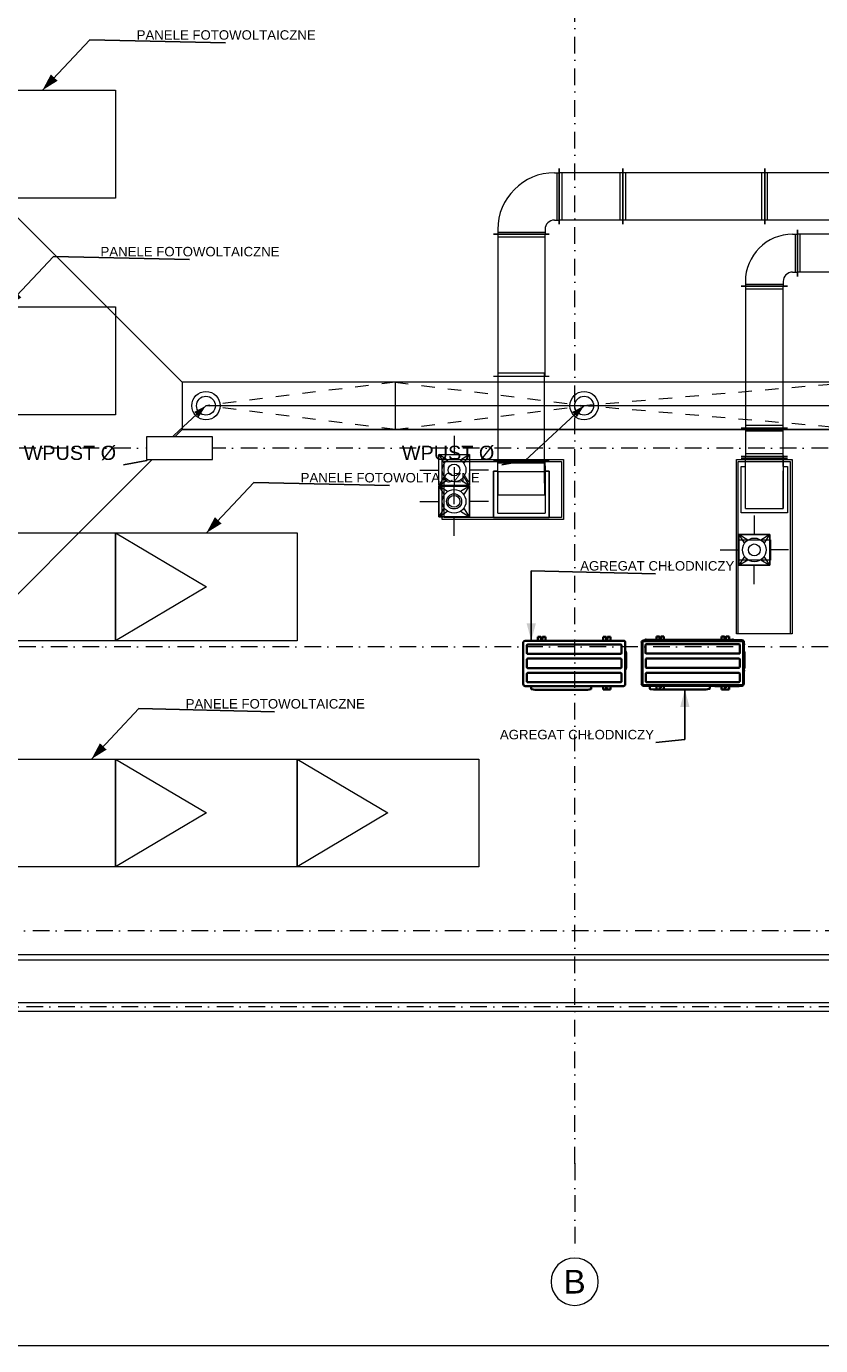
# Model space of a CAD drawing. Header units: millimetres. Extents: x -126905 to -83905, y -179170 to 5194.
# Tile 4 of 14: x -117829 to -109428, y -107352 to -93407. Entities that reach past the tile are written whole.
import ezdxf
from ezdxf.enums import TextEntityAlignment as Align

# ---------------------------------------------------------------- set-up
doc = ezdxf.new("R2010")
doc.units = ezdxf.units.MM
doc.header["$MEASUREMENT"] = 0
for name, pattern in [('BORDERX2', [35, 10, -5, 10, -5, 0, -5]), ('Kropki i Kreski', [335.138881, 176.388884, -88.194442, 0, -70.555556]), ('Przerywana', [282.222223, 141.111112, -141.111112]), ('Wipeout_Contour', [1000, 0, -1000])]:
    doc.linetypes.add(name, pattern=pattern)
for name, color, linetype, lineweight in [('Nowe_0_Nr_pióra__3', 7, 'Continuous', 13), ('Nowe_klimatyzacja_Nr_pióra__7', 7, 'Continuous', 35), ('Nowe_Konstrukcja - Belki_Nr_pióra__41', 7, 'Continuous', 13), ('Nowe_Konstrukcja - Stropy_Nr_pióra__3', 7, 'Continuous', 13), ('Nowe_Konstrukcja - Słupy_Nr_pióra__21', 7, 'Continuous', 20), ('Nowe_Konstrukcja - Słupy_Nr_pióra__4', 8, 'Continuous', 13), ('Nowe_Konstrukcja - Słupy_Nr_pióra__41', 7, 'Continuous', 13), ('Nowe_Osie_Nr_pióra__3', 7, 'Continuous', 13), ('Nowe_Osie_Nr_pióra__4', 8, 'Continuous', 13), ('Nowe_zagospodarowanie_Nr_pióra__21', 7, 'Continuous', 20)]:
    doc.layers.add(name, color=color, linetype=linetype, lineweight=lineweight)
for name, color, linetype, lineweight, true_color in [('Nowe_E PV Panele_Nr_pióra__1', 7, 'Continuous', 13, 0x6879ec), ('Nowe_E PV Panele_Nr_pióra__81', 7, 'Continuous', 13, 0x6a6a6a), ('Nowe_klimatyzacja_Nr_pióra__81', 7, 'Continuous', 13, 0x6a6a6a), ('Nowe_Konstrukcja - Ściany zew_Nr_pióra__87', 7, 'Continuous', 13, 0x6a6a6a), ('Nowe_Opisy - Etykiety_Nr_pióra__81', 7, 'Continuous', 13, 0x6a6a6a), ('Nowe_wentylacja_Nr_pióra__61', 7, 'Continuous', 18, 0x6a6a6a)]:
    doc.layers.add(name, color=color, linetype=linetype, lineweight=lineweight, true_color=true_color)
for name, color, linetype in [('Nowe_Konstrukcja - Belki', 7, 'Continuous'), ('Nowe_Konstrukcja - Stropy', 7, 'Continuous'), ('Nowe_Konstrukcja - Słupy', 7, 'Continuous'), ('Nowe_Konstrukcja - Ściany zew', 7, 'Continuous'), ('Nowe_Osie', 7, 'Continuous')]:
    doc.layers.add(name, color=color, linetype=linetype)
doc.styles.add('STYL_AUTOMATYCZNY_1', font='arial.ttf')
doc.dimstyles.new('STYL_AUTOMATYCZNY__3', dxfattribs={"dimtxt": 0.18, "dimasz": 136.8, "dimexe": 0.18, "dimexo": 0.0625, "dimgap": 0, "dimtad": 0, "dimtih": 1, "dimtoh": 1, "dimdec": 4, "dimzin": 0, "dimdsep": 46, "dimcen": 0.09, "dimadec": 0, "dimazin": 0, "dimtfac": 1, "dimtdec": 4, "dimtmove": 0, "dimatfit": 3, "dimldrblk": 'ARROWHEAD_5', "dimfxl": 0, "dimtolj": 1, "dimtzin": 0, "dimarcsym": 0})
doc.dimstyles.new('STYL_AUTOMATYCZNY__4', dxfattribs={"dimtxt": 0.18, "dimasz": 182.4, "dimexe": 0.18, "dimexo": 0.0625, "dimgap": 0, "dimtad": 0, "dimtih": 1, "dimtoh": 1, "dimdec": 4, "dimzin": 0, "dimdsep": 46, "dimcen": 0.09, "dimadec": 0, "dimazin": 0, "dimtfac": 1, "dimtdec": 4, "dimtmove": 0, "dimatfit": 3, "dimldrblk": 'ARROWHEAD_5', "dimfxl": 0, "dimtolj": 1, "dimtzin": 0, "dimarcsym": 0})

# ---------------------------------------------------------------- blocks, each defined once
blk = doc.blocks.new('Strop_1_1', base_point=(-95570, -103727))
at = {"layer": 'Nowe_Konstrukcja - Stropy_Nr_pióra__3', "color": 7, "linetype": 'BORDERX2', "lineweight": 13, "flags": 128}
blk.add_lwpolyline([(-95570, -103727), (-122190, -103727), (-122190, -91107), (-95570, -91107)], close=True, dxfattribs=at)
blk = doc.blocks.new('Ściana_4_1', base_point=(-122190, -103727))
at = {"color": 254, "linetype": 'Wipeout_Contour', "lineweight": 0, "ltscale": 601351.83709}
blk.add_wipeout([(-96020, -103277), (-121740, -103277), (-121740, -103297), (-96020, -103297)], dxfattribs=at).dxf.layer = 'Nowe_Konstrukcja - Ściany zew'
at = {"color": 254, "linetype": 'Wipeout_Contour', "lineweight": 0, "ltscale": 602610.939578}
blk.add_wipeout([(-95590, -103707), (-122170, -103707), (-122170, -103727), (-95590, -103727)], dxfattribs=at).dxf.layer = 'Nowe_Konstrukcja - Ściany zew'
at = {"color": 254, "linetype": 'Wipeout_Contour', "lineweight": 0, "ltscale": 601451.673302}
blk.add_wipeout([(-96000, -103297), (-121760, -103297), (-121760, -103347), (-96000, -103347)], dxfattribs=at).dxf.layer = 'Nowe_Konstrukcja - Ściany zew'
at = {"color": 254, "linetype": 'Wipeout_Contour', "lineweight": 0, "ltscale": 602397.236849}
blk.add_wipeout([(-95710, -103587), (-122050, -103587), (-122050, -103707), (-95710, -103707)], dxfattribs=at).dxf.layer = 'Nowe_Konstrukcja - Ściany zew'
at = {"layer": 'Nowe_Konstrukcja - Ściany zew_Nr_pióra__87', "color": 251, "linetype": 'Continuous', "lineweight": 13, "true_color": 0x6a6a6a, "flags": 128}
for points in [[(-96020, -103277), (-121740, -103277)], [(-122170, -103727), (-95590, -103727)]]:
    blk.add_lwpolyline(points, dxfattribs=at)
at = {"color": 254, "linetype": 'Wipeout_Contour', "lineweight": 0, "ltscale": 601860.201302}
blk.add_wipeout([(-95950, -103347), (-121810, -103347), (-121810, -103587), (-95950, -103587)], dxfattribs=at).dxf.layer = 'Nowe_Konstrukcja - Ściany zew'
blk = doc.blocks.new('Standardowy znacznik osi_3')
at = {"layer": 'Nowe_Osie_Nr_pióra__3', "color": 7, "linetype": 'Continuous', "lineweight": 13, "flags": 128}
blk.add_lwpolyline([(0, 0, 1), (-500, 0, 1)], format="xyb", close=True, dxfattribs=at)
at = {"layer": 'Nowe_Osie_Nr_pióra__4', "color": 8, "linetype": 'Kropki i Kreski', "lineweight": 13}
for q in [(16473, 0), (1000, 0), (0, 0)]:
    blk.add_line((1000, 0), q, dxfattribs=at)
blk.add_point((1000, 0), dxfattribs=at)
at = {"layer": 'Nowe_Osie_Nr_pióra__4', "color": 8, "lineweight": 13, "style": 'STYL_AUTOMATYCZNY_1'}
for tag, p in [('AC_MarkerText_1_0', (-68, -57)), ('AC_MarkerText_1_1', (17905, -57))]:
    blk.add_attdef(tag, text='', height=250, rotation=270, dxfattribs=at).set_placement(p, align=Align.TOP_CENTER)
blk = doc.blocks.new('Standardowy znacznik osi_5')
at = {"layer": 'Nowe_Osie_Nr_pióra__4', "color": 8, "linetype": 'Kropki i Kreski', "lineweight": 13}
blk.add_line((1000, 0), (32849, 0), dxfattribs=at)
at = {"layer": 'Nowe_Osie_Nr_pióra__4', "color": 8, "lineweight": 13, "style": 'STYL_AUTOMATYCZNY_1'}
for tag, p in [('AC_MarkerText_1_0', (-250, -239)), ('AC_MarkerText_1_1', (34099, -239))]:
    blk.add_attdef(tag, text='', height=250, rotation=180, dxfattribs=at).set_placement(p, align=Align.TOP_CENTER)
blk = doc.blocks.new('Belka_3_1', base_point=(-95525, -103772))
at = {"layer": 'Nowe_Konstrukcja - Belki_Nr_pióra__41', "color": 7, "linetype": 'Continuous', "lineweight": 13}
for p, q in [((-96075, -103222), (-121685, -103222)), ((-95474, -103822), (-122285, -103822))]:
    blk.add_line(p, q, dxfattribs=at)
at = {"layer": 'Nowe_Konstrukcja - Belki_Nr_pióra__41', "color": 7, "linetype": 'Kropki i Kreski', "lineweight": 13}
blk.add_line((-95525, -103772), (-122235, -103772), dxfattribs=at)
blk = doc.blocks.new('ARROWHEAD_5')
at = {"linetype": 'Continuous', "lineweight": 0}
blk.add_hatch(color=0, dxfattribs=at).paths.add_polyline_path([(-1, 0.2679), (0, 0), (-1, -0.2679)])
at = {"color": 0, "linetype": 'Continuous', "lineweight": 0}
blk.add_line((0, 0), (-1, 0), dxfattribs=at)
blk = doc.blocks.new('Słup_1_1', base_point=(-116210, -97867))
at = {"layer": 'Nowe_Konstrukcja - Słupy_Nr_pióra__4', "linetype": 'Continuous', "lineweight": 13}
h = blk.add_hatch(dxfattribs=at)
h.set_pattern_fill('Beton_zbrojony_0001', color=8, style=0, pattern_type=2)
h.set_pattern_definition([(45, (0, 0), (-91.92388, 91.92388), []), (45, (-45.96, 45.96), (-91.92388, 91.92388), [97.5, -32.5])])
h.paths.add_polyline_path([(-116560, -97987), (-115860, -97987), (-115860, -97747), (-116560, -97747)])
at = {"layer": 'Nowe_Konstrukcja - Słupy_Nr_pióra__21', "color": 7, "linetype": 'Continuous', "lineweight": 20, "flags": 128}
blk.add_lwpolyline([(-116560, -97987), (-115860, -97987), (-115860, -97747), (-116560, -97747)], close=True, dxfattribs=at)
blk = doc.blocks.new('Słup_3_1', base_point=(-116210, -97867))
at = {"color": 254, "linetype": 'Wipeout_Contour', "lineweight": 0, "ltscale": 607718.472433}
blk.add_wipeout([(-116560, -97987), (-115860, -97987), (-115860, -97747), (-116560, -97747)], dxfattribs=at).dxf.layer = 'Nowe_Konstrukcja - Słupy'
at = {"layer": 'Nowe_Konstrukcja - Słupy_Nr_pióra__41', "color": 7, "linetype": 'Continuous', "lineweight": 13, "flags": 128}
blk.add_lwpolyline([(-116560, -97987), (-115860, -97987), (-115860, -97747), (-116560, -97747)], close=True, dxfattribs=at)

msp = doc.modelspace()

# ---------------------------------------------------------------- linework, layer by layer
at = {"layer": 'Nowe_0_Nr_pióra__3', "color": 7, "linetype": 'Przerywana', "lineweight": 13}
for p, q in [((-113929.5, -97166.6), (-115929.5, -97416.6)), ((-113929.5, -97166.6), (-111929.5, -97416.6)), ((-109030.5, -97166.6), (-111929.5, -97416.6)), ((-113929.5, -97666.6), (-115929.5, -97416.6)), ((-113929.5, -97666.6), (-111929.5, -97416.6)), ((-109030.5, -97666.6), (-111929.5, -97416.6))]:
    msp.add_line(p, q, dxfattribs=at)
at = {"layer": 'Nowe_0_Nr_pióra__3', "color": 7, "linetype": 'Continuous', "lineweight": 13}
msp.add_line((-113929.5, -97166.6), (-113929.5, -97666.6), dxfattribs=at)
at = {"layer": 'Nowe_0_Nr_pióra__3', "color": 7, "linetype": 'Continuous', "lineweight": 13, "flags": 128}
for points in [[(-121789.5, -91556.6), (-116179.5, -97166.6)], [(-101629.5, -97416.6), (-115929.5, -97416.6)], [(-101880.5, -97666.6), (-116180.5, -97666.6)]]:
    msp.add_lwpolyline(points, dxfattribs=at)
msp.add_lwpolyline([(-101629.5, -97166.6), (-116180.5, -97166.6), (-116180.5, -97666.6), (-101629.5, -97666.6)], close=True, dxfattribs=at)
at = {"layer": 'Nowe_0_Nr_pióra__3', "color": 7, "linetype": 'Continuous', "lineweight": 13}
for centre, radius in [((-115929.5, -97416.6), 150), ((-115929.5, -97416.6), 100), ((-111929.5, -97416.6), 150), ((-111929.5, -97416.6), 100)]:
    msp.add_circle(centre, radius, dxfattribs=at)
at = {"layer": 'Nowe_E PV Panele_Nr_pióra__1', "color": 171, "linetype": 'Continuous', "lineweight": 13, "true_color": 0x6879ec}
for points in [[(-118804.4, -94081.7), (-116884.4, -94081.7), (-116884.4, -95221.7), (-118804.4, -95221.7)], [(-118804.4, -96371.7), (-116884.4, -96371.7), (-116884.4, -97511.7), (-118804.4, -97511.7)], [(-118804.4, -98761.7), (-116884.4, -98761.7), (-116884.4, -99901.7), (-118804.4, -99901.7)], [(-116884.4, -98761.7), (-114964.4, -98761.7), (-114964.4, -99901.7), (-116884.4, -99901.7)], [(-118804.4, -101151.7), (-116884.4, -101151.7), (-116884.4, -102291.7), (-118804.4, -102291.7)], [(-116884.4, -101151.7), (-114964.4, -101151.7), (-114964.4, -102291.7), (-116884.4, -102291.7)], [(-114964.4, -101151.7), (-113044.4, -101151.7), (-113044.4, -102291.7), (-114964.4, -102291.7)]]:
    msp.add_lwpolyline(points, close=True, dxfattribs=at)
for points in [[(-116884.4, -98761.7), (-115924.4, -99331.7), (-116884.4, -99901.7)], [(-116884.4, -101151.7), (-115924.4, -101721.7), (-116884.4, -102291.7)], [(-114964.4, -101151.7), (-114004.4, -101721.7), (-114964.4, -102291.7)]]:
    msp.add_lwpolyline(points, dxfattribs=at)
at = {"layer": 'Nowe_klimatyzacja_Nr_pióra__7', "color": 7, "linetype": 'Continuous', "lineweight": 35}
for p, q in [((-112574.1, -99921.3), (-112574.2, -99921.3)), ((-112574.1, -99921.5), (-112574.1, -99933.4)), ((-112574.1, -99945.4), (-112574.1, -100129.7)), ((-112574, -99921.5), (-112574, -99926)), ((-112574, -99926), (-112574, -100359.9)), ((-111519.1, -99900.7), (-112553.3, -99900.7)), ((-112534.3, -100030.5), (-112534.3, -99951.3)), ((-111544.4, -99940.3), (-112524.1, -99940.3)), ((-112418.3, -99860.3), (-112387.8, -99860.3)), ((-112418.3, -99860.3), (-112418.3, -99900.7)), ((-112385.8, -99882.8), (-112385.8, -99862.3)), ((-112370.8, -99862.3), (-112370.8, -99882.8)), ((-112368.8, -99860.3), (-112338.3, -99860.3)), ((-112338.3, -99900.7), (-112338.3, -99860.3)), ((-111729.9, -99860.3), (-111699.4, -99860.3)), ((-111729.9, -99860.3), (-111729.9, -99900.7)), ((-111697.4, -99882.8), (-111697.4, -99862.3)), ((-111682.4, -99862.3), (-111682.4, -99882.8)), ((-111680.4, -99860.3), (-111649.9, -99860.3)), ((-111649.9, -99900.7), (-111649.9, -99860.3)), ((-111571.1, -99900.6), (-111514.8, -99900.6)), ((-111533.8, -99951.3), (-111533.8, -100030.5)), ((-111514.8, -99900.6), (-111513.2, -99900.6)), ((-111494, -99919.8), (-111494, -99921.5)), ((-111494, -99926), (-111494, -99921.5)), ((-111494, -100355.4), (-111494, -99926)), ((-111321, -100357.1), (-111321, -99918.7)), ((-111313.4, -100360.3), (-111313.4, -99915.5)), ((-111303.4, -99905.5), (-110258.6, -99905.5)), ((-111300.3, -99897.9), (-110261.8, -99897.9)), ((-111289.8, -99895.9), (-111276.3, -99895.9)), ((-111289.8, -99895.9), (-111289.8, -99897.9)), ((-111287.7, -99892.2), (-111287.8, -99892.3)), ((-111287.8, -99895.9), (-111287.8, -99892.3)), ((-111287.7, -99892.2), (-111278.5, -99892.2)), ((-111281.2, -99889.2), (-111281.9, -99889.9)), ((-111281.9, -99892.2), (-111281.9, -99889.9)), ((-111281.2, -99889.2), (-111273.5, -99889.2)), ((-111280.8, -100028.5), (-111280.8, -99948.1)), ((-111278.3, -99892.3), (-111278.5, -99892.2)), ((-111278.3, -99895.9), (-111278.3, -99892.3)), ((-111270.1, -99893.4), (-111278.3, -99893.4)), ((-111276.3, -99895.9), (-111276.3, -99897.9)), ((-111272.7, -99889.9), (-111273.5, -99889.2)), ((-111272.7, -99893.4), (-111272.7, -99889.9)), ((-110291.3, -99938.1), (-111270.8, -99938.1)), ((-111270.1, -99893.4), (-110359.9, -99893.4)), ((-111165.3, -99857.5), (-111134.8, -99857.5)), ((-111165.3, -99893.4), (-111165.3, -99857.5)), ((-111132.8, -99880), (-111132.8, -99859.5)), ((-111117.8, -99859.5), (-111117.8, -99880)), ((-111115.8, -99857.5), (-111085.3, -99857.5)), ((-111085.3, -99893.4), (-111085.3, -99857.5)), ((-110476.9, -99857.5), (-110446.4, -99857.5)), ((-110476.9, -99893.4), (-110476.9, -99857.5)), ((-110444.4, -99880), (-110444.4, -99859.5)), ((-110429.4, -99859.5), (-110429.4, -99880)), ((-110427.4, -99857.5), (-110396.9, -99857.5)), ((-110396.9, -99893.4), (-110396.9, -99857.5)), ((-110359.2, -99891.1), (-110359.9, -99891.8)), ((-110359.9, -99893.4), (-110359.9, -99891.8)), ((-110359.1, -99889.2), (-110359.8, -99889.9)), ((-110359.8, -99891.7), (-110359.8, -99889.9)), ((-110359.2, -99891.1), (-110351.5, -99891.1)), ((-110359.1, -99889.2), (-110351.4, -99889.2)), ((-110355.2, -99897.8), (-110355.2, -99894.8)), ((-110350.7, -99894.8), (-110355.2, -99894.8)), ((-110355.2, -99895.8), (-110260.2, -99895.8)), ((-110350.7, -99891.8), (-110351.5, -99891.1)), ((-110350.6, -99889.9), (-110351.4, -99889.2)), ((-110350.6, -99894.8), (-110350.6, -99889.9)), ((-110281.3, -99948.1), (-110281.3, -100027.9)), ((-110273, -99895.8), (-110274, -99896.8)), ((-110274, -99896.8), (-110274, -99897.8)), ((-110261.8, -99897.9), (-110261.8, -99897.8)), ((-110261.8, -99897.9), (-110261.8, -99897.9)), ((-110248.6, -99915.5), (-110248.6, -100360.3)), ((-110241, -100357.1), (-110241, -99918.7)), ((-110239, -99991.3), (-110239, -99917)), ((-110239, -99934.1), (-110236.2, -99934.1)), ((-110239, -99943.3), (-110236.2, -99943.3)), ((-110235.4, -99934.8), (-110236.2, -99934.1)), ((-110236.2, -99943.3), (-110235.4, -99942.6)), ((-110235.4, -99934.8), (-110235.4, -99942.6)), ((-112534.3, -100031.1), (-112534.3, -100030.5)), ((-112534.3, -100100.5), (-112534.3, -100099.9)), ((-112534.3, -100100.5), (-112534.3, -100181.1)), ((-112524.1, -100040.8), (-111544.1, -100040.8)), ((-111544.1, -100090.3), (-112524.1, -100090.3)), ((-111533.8, -100030.5), (-111533.8, -100031.1)), ((-111533.8, -100099.9), (-111533.8, -100100.5)), ((-111533.8, -100180.5), (-111533.8, -100100.5)), ((-111492.7, -100012.7), (-111487.4, -100021.9)), ((-111486.1, -100030.2), (-111486.1, -100026.9)), ((-111486.1, -100186.7), (-111486.1, -100030.2)), ((-111278.7, -100097.9), (-111278.7, -100178.2)), ((-110291, -100037.7), (-111271, -100037.7)), ((-110291, -100090.3), (-111271, -100090.3)), ((-110283.4, -100178.2), (-110283.4, -100097.9)), ((-110241, -99992.3), (-110240, -99992.3)), ((-110239, -100106.4), (-110241, -100106.4)), ((-110241, -100118.4), (-110239, -100118.4)), ((-110240, -99992.3), (-110239, -99991.3)), ((-110239.8, -100009.9), (-110234.5, -100019.1)), ((-110239, -100118.4), (-110239, -100106.4)), ((-110239, -100107.8), (-110236.1, -100107.8)), ((-110239, -100117), (-110236.1, -100117)), ((-110235.3, -100108.5), (-110236.1, -100107.8)), ((-110236.1, -100117), (-110235.3, -100116.3)), ((-110235.3, -100108.5), (-110235.3, -100116.3)), ((-110233.1, -100187.2), (-110233.1, -100024.1)), ((-112534.3, -100181.1), (-112534.3, -100180.5)), ((-112534.3, -100250.5), (-112534.3, -100249.9)), ((-112534.3, -100330.8), (-112534.3, -100250.5)), ((-112524.1, -100190.8), (-111544.1, -100190.8)), ((-111544.1, -100240.3), (-112524.1, -100240.3)), ((-111533.8, -100180.5), (-111533.8, -100181.1)), ((-111533.8, -100249.9), (-111533.8, -100250.5)), ((-111533.8, -100250.5), (-111533.8, -100329.7)), ((-111487.4, -100195), (-111492.7, -100204.2)), ((-111486.1, -100190), (-111486.1, -100186.7)), ((-111278.2, -100327.7), (-111278.2, -100250.8)), ((-111268.7, -100188.2), (-110293.4, -100188.2)), ((-110291, -100240.8), (-111268.2, -100240.8)), ((-110283.9, -100247.9), (-110283.9, -100327.7)), ((-110239.3, -100211.9), (-110241, -100211.9)), ((-110241, -100223.9), (-110239.3, -100223.9)), ((-110234.5, -100192.2), (-110239.8, -100201.4)), ((-110239.3, -100223.9), (-110239.3, -100211.9)), ((-110239.3, -100213.3), (-110236.2, -100213.3)), ((-110239.3, -100222.5), (-110236.2, -100222.5)), ((-110235.4, -100214), (-110236.2, -100213.3)), ((-110236.2, -100222.5), (-110235.4, -100221.8)), ((-110235.4, -100214), (-110235.4, -100221.8)), ((-112553.2, -100380.7), (-111519.1, -100380.7)), ((-112524.3, -100340.8), (-111544.4, -100340.8)), ((-112488.8, -100410.1), (-112488.8, -100380.7)), ((-111854.1, -100410.1), (-111854.1, -100380.7)), ((-111729.9, -100380.7), (-111729.9, -100418.3)), ((-111649.9, -100418.3), (-111649.9, -100380.7)), ((-111519.1, -100380.7), (-111514.8, -100380.7)), ((-111514.8, -100380.5), (-111514.8, -100380.5)), ((-111514.8, -100380.7), (-111514.7, -100380.7)), ((-111494.1, -100359.8), (-111494.1, -100359.8)), ((-111494, -100359.9), (-111494, -100355.4)), ((-111494, -100360), (-111494, -100359.9)), ((-110258.6, -100370.3), (-111303.4, -100370.3)), ((-111300.2, -100377.9), (-110261.8, -100377.9)), ((-110293.9, -100337.7), (-111268.2, -100337.7)), ((-111235.1, -100407.3), (-111235.1, -100377.9)), ((-111165.3, -100415.5), (-111165.3, -100377.9)), ((-111085.3, -100415.5), (-111085.3, -100377.9)), ((-110601.7, -100407.3), (-110601.7, -100377.9)), ((-110546.2, -100379.5), (-110548.2, -100378.3)), ((-110544.7, -100379.9), (-110289.8, -100379.9)), ((-110476.9, -100415.5), (-110476.9, -100379.9)), ((-110396.9, -100415.5), (-110396.9, -100380.4)), ((-110396.9, -100380.4), (-110325.1, -100380.4)), ((-110324.6, -100379.9), (-110325.1, -100380.4)), ((-110286.2, -100378.3), (-110288.3, -100379.5)), ((-112448.4, -100420.5), (-112485.1, -100414.5)), ((-112448.4, -100420.5), (-111894.6, -100420.5)), ((-111894.6, -100420.5), (-111857.8, -100414.5)), ((-111649.9, -100418.3), (-111729.9, -100418.3)), ((-111195.3, -100417.7), (-111231.8, -100411.7)), ((-111165.3, -100417.8), (-111193.9, -100417.8)), ((-111165.3, -100415.5), (-111085.3, -100415.5)), ((-110643.1, -100417.8), (-111085.3, -100417.8)), ((-110643.1, -100417.8), (-110604.9, -100411.2)), ((-110476.9, -100415.5), (-110396.9, -100415.5))]:
    msp.add_line(p, q, dxfattribs=at)
for centre in [(-111689.9, -100398.3), (-111125.3, -100395.5), (-110436.9, -100395.5)]:
    msp.add_circle(centre, 7.5, dxfattribs=at)
for centre, radius, start, end in [((-112553.3, -99921.5), 20.8, 170.17102, 180), ((-112553.3, -99921.5), 20.8, 90, 160.84296), ((-112524.1, -99950.5), 10.3, 88.41558, 184.32802), ((-112387.8, -99862.3), 2, 0, 90), ((-112378.3, -99882.8), 7.5, 180, 0), ((-112368.8, -99862.3), 2, 90, 180), ((-111699.4, -99862.3), 2, 0, 90), ((-111689.9, -99882.8), 7.5, 180, 0), ((-111680.4, -99862.3), 2, 90, 180), ((-111544.1, -99950.5), 10.3, 355.67198, 91.5886), ((-111514.8, -99921.3), 20.7, 80.16454, 90), ((-111514.8, -99921.5), 20.8, 0, 90), ((-111300.3, -99918.7), 20.8, 90, 180), ((-111303.4, -99915.5), 10, 90, 180), ((-111270.8, -99948.1), 10, 90, 180.01242), ((-111271, -99947.9), 9.77, 126.26904, 184.54064), ((-111134.8, -99859.5), 2, 0, 90), ((-111125.3, -99880), 7.5, 180, 0), ((-111115.8, -99859.5), 2, 90, 180), ((-110446.4, -99859.5), 2, 0, 90), ((-110436.9, -99880), 7.5, 180, 0), ((-110427.4, -99859.5), 2, 90, 180), ((-110291.3, -99948.1), 10, 359.99943, 90), ((-110261.8, -99918.7), 20.8, 0, 90), ((-110260.2, -99917), 21.2, 0, 90), ((-110258.6, -99915.5), 10, 0, 90), ((-112524.1, -100030.5), 10.3, 183.38168, 270), ((-112524.1, -100100.5), 10.3, 90, 176.61832), ((-111544.1, -100030.5), 10.3, 270, 356.61832), ((-111544.1, -100100.5), 10.3, 3.38168, 90), ((-111484.1, -100007.7), 10, 188.10961, 210), ((-111496.1, -100026.9), 10, 0, 30), ((-111271, -100027.9), 9.77, 183.38168, 270), ((-111271, -100097.9), 7.63, 90, 180), ((-110291, -100027.9), 9.77, 270, 0), ((-110291, -100097.9), 7.63, 0, 90), ((-110231.1, -100004.9), 10, 188.10961, 210), ((-110243.1, -100024.1), 10, 0, 30), ((-112524.1, -100180.5), 10.3, 183.38168, 270), ((-112524.1, -100250.5), 10.3, 90, 176.61832), ((-111544.1, -100180.5), 10.3, 270, 356.61832), ((-111544.1, -100250.5), 10.3, 3.38168, 90), ((-111484.1, -100209.2), 10, 150, 171.89039), ((-111496.1, -100190), 10, 330, 0), ((-111268.7, -100178.2), 10, 180, 270), ((-111268.2, -100250.8), 10, 90, 180), ((-110293.4, -100178.2), 10, 270, 0), ((-110291, -100247.9), 7.13, 0, 90), ((-110231.1, -100206.4), 10, 150, 171.89039), ((-110243.1, -100187.2), 10, 330, 0), ((-112553.2, -100359.9), 20.8, 180, 270), ((-112524.3, -100330.8), 10, 180, 270), ((-111544.1, -100330.5), 10.3, 268.4114, 4.32802), ((-111514.8, -100359.9), 20.8, 270, 0), ((-111514.7, -100360), 20.7, 289.49043, 340.50082), ((-111300.3, -100357.1), 20.8, 180, 270), ((-111303.4, -100360.3), 10, 180, 270), ((-111268.2, -100327.7), 10, 180, 270), ((-110549.7, -100380.9), 3, 60, 90), ((-110544.7, -100376.9), 3, 240, 270), ((-110293.9, -100327.7), 10, 270, 0), ((-110289.8, -100376.9), 3, 270, 300), ((-110284.7, -100380.9), 3, 90, 120), ((-110261.8, -100357.1), 20.8, 270, 0), ((-110258.6, -100360.3), 10, 270, 0), ((-112484.4, -100410.1), 4.4, 180, 260.7), ((-111858.5, -100410.1), 4.4, 279.3, 0), ((-111231.2, -100407.8), 4, 173.95318, 260.7), ((-111193.9, -100408.8), 9, 260.7, 270), ((-110605.6, -100407.3), 3.9, 279.3, 0)]:
    msp.add_arc(centre, radius, start, end, dxfattribs=at)
at = {"layer": 'Nowe_wentylacja_Nr_pióra__61', "color": 251, "linetype": 'Continuous', "lineweight": 18, "true_color": 0x6a6a6a}
for p, q in [((-112243.2, -94954.3), (-112193.2, -94954.3)), ((-112213.2, -95454.3), (-112213.2, -94954.3)), ((-112193.5, -94909.3), (-112193.5, -95499.3)), ((-111519.5, -94954.3), (-112193.5, -94954.3)), ((-112193.2, -95499.3), (-112193.2, -94909.3)), ((-112163.5, -95454.3), (-112163.5, -94954.3)), ((-111549.5, -95454.3), (-111549.5, -94954.3)), ((-111519.5, -94909.3), (-111519.5, -95499.3)), ((-111519.5, -95499.3), (-111519.5, -94909.3)), ((-110019.5, -94954.3), (-111519.5, -94954.3)), ((-111489.5, -95454.3), (-111489.5, -94954.3)), ((-110049.5, -95454.3), (-110049.5, -94954.3)), ((-110019.5, -94909.3), (-110019.5, -95499.3)), ((-110019.5, -95499.3), (-110019.5, -94909.3)), ((-108519.5, -94954.3), (-110019.5, -94954.3)), ((-109989.5, -95454.3), (-109989.5, -94954.3)), ((-112243.2, -95454.3), (-112193.2, -95454.3)), ((-111519.5, -95454.3), (-112193.5, -95454.3)), ((-110019.5, -95454.3), (-111519.5, -95454.3)), ((-108519.5, -95454.3), (-110019.5, -95454.3)), ((-112888.2, -95604.3), (-112298.2, -95604.3)), ((-112298.2, -95604.3), (-112888.2, -95604.3)), ((-112843.2, -95554.3), (-112843.2, -95604.3)), ((-112343.2, -95584.3), (-112843.2, -95584.3)), ((-112843.2, -95604.3), (-112843.2, -97986.6)), ((-112343.2, -95634.3), (-112843.2, -95634.3)), ((-112343.2, -95554.3), (-112343.2, -95604.3)), ((-112343.2, -97104.3), (-112343.2, -95604.3)), ((-109724.5, -95604.3), (-109674.5, -95604.3)), ((-109694.5, -96004.3), (-109694.5, -95604.3)), ((-109674.5, -96049.3), (-109674.5, -95559.3)), ((-109674.5, -95559.3), (-109674.5, -96049.3)), ((-108969.5, -95604.3), (-109674.5, -95604.3)), ((-109644.5, -96004.3), (-109644.5, -95604.3)), ((-109724.5, -96004.3), (-109674.5, -96004.3)), ((-108969.5, -96004.3), (-109674.5, -96004.3)), ((-110269.5, -96154.3), (-109779.5, -96154.3)), ((-109779.5, -96154.3), (-110269.5, -96154.3)), ((-110224.5, -96104.3), (-110224.5, -96154.3)), ((-109824.5, -96134.3), (-110224.5, -96134.3)), ((-110224.5, -96154.3), (-110224.5, -97654.3)), ((-109824.5, -96184.3), (-110224.5, -96184.3)), ((-109824.5, -96104.3), (-109824.5, -96154.3)), ((-109824.5, -97654.3), (-109824.5, -96154.3)), ((-112888.2, -97104.3), (-112298.2, -97104.3)), ((-112343.2, -97074.3), (-112843.2, -97074.3)), ((-112348.2, -98236.4), (-112348.2, -97079)), ((-110269.5, -97654.3), (-109779.5, -97654.3)), ((-109779.5, -97654.3), (-110269.5, -97654.3)), ((-109824.5, -97624.3), (-110224.5, -97624.3)), ((-110224.5, -97654.3), (-110224.5, -97954.3)), ((-109824.5, -97684.3), (-110224.5, -97684.3)), ((-109824.5, -97954.3), (-109824.5, -97654.3)), ((-113467.4, -97933.9), (-113142.4, -97933.9)), ((-113467.4, -98258.9), (-113467.4, -97933.9)), ((-113373.3, -97991.7), (-113467.4, -97933.9)), ((-113467.4, -97933.9), (-113409.5, -98027.9)), ((-113142.4, -97933.9), (-113236.5, -97991.7)), ((-113200.3, -98027.9), (-113142.4, -97933.9)), ((-113142.4, -97933.9), (-113142.4, -98258.9)), ((-112298.2, -98003), (-112888.2, -98003)), ((-112843.2, -98053), (-112843.2, -98003)), ((-112343.2, -98023), (-112843.2, -98023)), ((-112343.2, -98053), (-112343.2, -98003)), ((-110269.5, -97954.3), (-109779.5, -97954.3)), ((-109779.5, -97954.3), (-110269.5, -97954.3)), ((-110224.5, -97974.3), (-110269.5, -97974.3)), ((-110269.5, -97974.3), (-110224.5, -97974.3)), ((-109824.5, -97924.3), (-110224.5, -97924.3)), ((-110224.5, -98004.3), (-110224.5, -97954.3)), ((-109824.5, -97974.3), (-110224.5, -97974.3)), ((-110224.5, -98504.3), (-110224.5, -98004.3)), ((-109824.5, -97944.3), (-109824.5, -97944.3)), ((-109824.5, -97944.3), (-109824.5, -97974.3)), ((-109824.5, -97944.3), (-109824.5, -97944.3)), ((-109824.5, -98004.3), (-109824.5, -97954.3)), ((-109779.5, -97974.3), (-109824.5, -97974.3)), ((-109824.5, -97974.3), (-109824.5, -98004.3)), ((-109824.5, -97974.3), (-109779.5, -97974.3)), ((-109824.5, -98004.3), (-109824.5, -98504.3)), ((-109824.5, -98004.3), (-109824.5, -98004.3)), ((-109824.5, -98059.3), (-109824.5, -98004.3)), ((-113409.5, -98164.8), (-113467.4, -98258.9)), ((-113142.4, -98258.9), (-113200.3, -98164.8)), ((-112888.2, -98598), (-112888.2, -98108)), ((-112888.2, -98108), (-112843.2, -98108)), ((-112888.2, -98108), (-112888.2, -98598)), ((-112843.2, -98108), (-112888.2, -98108)), ((-112843.2, -98553), (-112843.2, -98053)), ((-112343.2, -98053), (-112343.2, -98553)), ((-112343.2, -98108), (-112298.2, -98108)), ((-112298.2, -98108), (-112343.2, -98108)), ((-112298.2, -98108), (-112298.2, -98598)), ((-112298.2, -98598), (-112298.2, -98108)), ((-110269.5, -98549.3), (-110269.5, -98059.3)), ((-110269.5, -98059.3), (-110224.5, -98059.3)), ((-110269.5, -98549.3), (-110269.5, -98059.3)), ((-110269.5, -98059.3), (-110224.5, -98059.3)), ((-109824.5, -98059.3), (-109779.5, -98059.3)), ((-109824.5, -98059.3), (-109779.5, -98059.3)), ((-109824.5, -98104.3), (-109824.5, -98104.3)), ((-109824.5, -98504.3), (-109824.5, -98104.3)), ((-109779.5, -98059.3), (-109779.5, -98549.3)), ((-109779.5, -98059.3), (-109779.5, -98549.3)), ((-113467.4, -98258.9), (-113373.3, -98201)), ((-113142.4, -98258.9), (-113467.4, -98258.9)), ((-113467.4, -98590.8), (-113467.4, -98265.8)), ((-113467.4, -98265.8), (-113142.4, -98265.8)), ((-113373.3, -98323.7), (-113467.4, -98265.8)), ((-113467.4, -98265.8), (-113409.5, -98359.9)), ((-113236.5, -98201), (-113142.4, -98258.9)), ((-113142.4, -98265.8), (-113236.5, -98323.7)), ((-113200.3, -98359.9), (-113142.4, -98265.8)), ((-113142.4, -98265.8), (-113142.4, -98590.8)), ((-113409.5, -98496.7), (-113467.4, -98590.8)), ((-113467.4, -98590.8), (-113373.3, -98532.9)), ((-113142.4, -98590.8), (-113467.4, -98590.8)), ((-113236.5, -98532.9), (-113142.4, -98590.8)), ((-113142.4, -98590.8), (-113200.3, -98496.7)), ((-112843.2, -98553), (-112343.2, -98553)), ((-109779.5, -98549.3), (-110269.5, -98549.3)), ((-109779.5, -98549.3), (-110269.5, -98549.3)), ((-110224.5, -98504.3), (-109824.5, -98504.3)), ((-109824.5, -98504.3), (-109824.5, -98504.3)), ((-112298.2, -98598), (-112888.2, -98598)), ((-112888.2, -98598), (-112298.2, -98598)), ((-110299.5, -98833.6), (-110299.5, -99048.6)), ((-110292, -98833.6), (-110299.5, -98833.6)), ((-110292, -99103.6), (-110292, -98778.6)), ((-110292, -98778.6), (-109967, -98778.6)), ((-110197.9, -98836.5), (-110292, -98778.6)), ((-110292, -98778.6), (-110234.1, -98872.7)), ((-109967, -98778.6), (-110061.1, -98836.5)), ((-110024.9, -98872.7), (-109967, -98778.6)), ((-109967, -98778.6), (-109967, -99103.6)), ((-109959.5, -98833.6), (-109967, -98833.6)), ((-109959.5, -99048.6), (-109959.5, -98833.6)), ((-110234.1, -99009.6), (-110292, -99103.6)), ((-109967, -99103.6), (-110024.9, -99009.6)), ((-110299.5, -99048.6), (-110292, -99048.6)), ((-110292, -99103.6), (-110197.9, -99045.7)), ((-109967, -99103.6), (-110292, -99103.6)), ((-110061.1, -99045.7), (-109967, -99103.6)), ((-109967, -99048.6), (-109959.5, -99048.6))]:
    msp.add_line(p, q, dxfattribs=at)
at = {"layer": 'Nowe_wentylacja_Nr_pióra__61', "color": 251, "linetype": 'Continuous', "lineweight": 18, "true_color": 0x6a6a6a, "flags": 128}
for points in [[(-113304.9, -97733.9), (-113304.9, -97933.9)], [(-113667.4, -98096.4), (-113467.4, -98096.4)], [(-113304.9, -98065.8), (-113304.9, -98265.8)], [(-112942.4, -98096.4), (-113142.4, -98096.4)], [(-113304.9, -98458.9), (-113304.9, -98258.9)], [(-113667.4, -98428.3), (-113467.4, -98428.3)], [(-112942.4, -98428.3), (-113142.4, -98428.3)], [(-113304.9, -98790.8), (-113304.9, -98590.8)], [(-110129.5, -98578.6), (-110129.5, -98778.6)], [(-110492, -98941.1), (-110292, -98941.1)], [(-109767, -98941.1), (-109967, -98941.1)], [(-110129.5, -99303.6), (-110129.5, -99103.6)]]:
    msp.add_lwpolyline(points, dxfattribs=at)
at = {"layer": 'Nowe_wentylacja_Nr_pióra__61', "color": 251, "linetype": 'Continuous', "lineweight": 18, "true_color": 0x6a6a6a}
for points in [[(-112149.5, -98618), (-113429.5, -98618), (-113429.5, -97986.6), (-112149.5, -97986.6)], [(-112169.5, -98598), (-113409.5, -98598), (-113409.5, -98006.6), (-112169.5, -98006.6)], [(-109729.5, -99826.6), (-110319.5, -99826.6), (-110319.5, -97986.6), (-109729.5, -97986.6)], [(-110299.5, -98006.6), (-109749.5, -98006.6), (-109749.5, -99826.6), (-110299.5, -99826.6)], [(-112348.2, -98361.4), (-112838.2, -98361.4), (-112838.2, -98111.4), (-112348.2, -98111.4)], [(-113142.4, -98265.8), (-113467.4, -98265.8), (-113467.4, -98590.8), (-113142.4, -98590.8)], [(-109959.6, -99048.6), (-110299.6, -99048.6), (-110299.6, -98833.6), (-109959.6, -98833.6)], [(-110292, -99103.6), (-109967, -99103.6), (-109967, -98778.6), (-110292, -98778.6)]]:
    msp.add_lwpolyline(points, close=True, dxfattribs=at)
for centre, radius in [((-113304.9, -98096.4), 125), ((-113304.9, -98096.4), 125), ((-113304.9, -98096.4), 62.5), ((-113304.9, -98096.4), 62.5), ((-113304.9, -98096.4), 62.5), ((-113304.9, -98096.4), 62.5), ((-113304.9, -98096.4), 62.5), ((-113304.9, -98096.4), 62.5), ((-113304.9, -98096.4), 62.5), ((-113304.9, -98428.3), 125), ((-113304.9, -98428.3), 125), ((-113304.9, -98428.3), 80), ((-113304.9, -98428.3), 80), ((-113304.9, -98428.3), 62.5), ((-113304.9, -98428.3), 62.5), ((-113304.9, -98428.3), 62.5), ((-113304.9, -98428.3), 62.5), ((-113304.9, -98428.3), 62.5), ((-113304.9, -98428.3), 62.5), ((-113304.9, -98428.3), 62.5), ((-113304.9, -98428.3), 62.5), ((-113304.9, -98428.3), 62.5), ((-110129.5, -98941.1), 125), ((-110129.5, -98941.1), 125), ((-110129.5, -98941.1), 62.5), ((-110129.5, -98941.1), 62.5), ((-110129.5, -98941.1), 62.5), ((-110129.5, -98941.1), 62.5), ((-110129.5, -98941.1), 62.5), ((-110129.5, -98941.1), 62.5), ((-110129.5, -98941.1), 62.5), ((-110129.5, -98941.1), 62.5), ((-110129.5, -98941.1), 62.5)]:
    msp.add_circle(centre, radius, dxfattribs=at)
for centre, radius in [((-112243.2, -95554.3), 600), ((-112243.2, -95554.3), 600), ((-112243.2, -95554.3), 100), ((-112243.2, -95554.3), 100), ((-109724.5, -96104.3), 500), ((-109724.5, -96104.3), 500), ((-109724.5, -96104.3), 100), ((-109724.5, -96104.3), 100)]:
    msp.add_arc(centre, radius, 90, 180, dxfattribs=at)

# ---------------------------------------------------------------- block references
at = {"layer": 'Nowe_Konstrukcja - Stropy', "color": 7, "linetype": 'BORDERX2', "lineweight": 13}
msp.add_blockref('Strop_1_1', (-95569.5, -103726.6), dxfattribs=at)
at = {"layer": 'Nowe_Konstrukcja - Słupy', "color": 7, "lineweight": 20}
msp.add_blockref('Słup_1_1', (-116209.5, -97866.7), dxfattribs=at)
at = {"layer": 'Nowe_Osie', "color": 8, "linetype": 'Continuous', "lineweight": 15, "zscale": 1000, "rotation": 180}
for p in [(-91921.8, -97866.6), (-91921.8, -99966.6)]:
    msp.add_blockref('Standardowy znacznik osi_5', p, dxfattribs=at)

# ---------------------------------------------------------------- texts
at = {"layer": 'Nowe_E PV Panele_Nr_pióra__81', "color": 251, "linetype": 'Continuous', "lineweight": 13, "true_color": 0x6a6a6a, "char_height": 100, "attachment_point": 9, "style": 'STYL_AUTOMATYCZNY_1'}
for insert in [(-114768.6, -93549.1), (-115151, -95839.1), (-113034.1, -98229.1), (-114249.7, -100619.1)]:
    msp.add_mtext('\\A1;{\\pqr;\\fArial|b0|i0|c238|p0;\\W1.000000;PANELE FOTOWOLTAICZNE}', dxfattribs=dict(at, insert=insert))
at = {"layer": 'Nowe_klimatyzacja_Nr_pióra__81', "color": 251, "linetype": 'Continuous', "lineweight": 13, "true_color": 0x6a6a6a, "char_height": 100, "style": 'STYL_AUTOMATYCZNY_1'}
for s, insert, attachment_point in [('\\A1;{\\pqr;\\fArial|b0|i0|c238|p0;\\W1.000000;AGREGAT CHŁODNICZY}', (-110341.2, -99161), 9), ('\\A1;{\\pqc;\\fArial|b0|i0|c238|p0;\\W1.000000;AGREGAT CHŁODNICZY}', (-112005.4, -100944.7), 8)]:
    msp.add_mtext(s, dxfattribs=dict(at, insert=insert, attachment_point=attachment_point))
at = {"layer": 'Nowe_Opisy - Etykiety_Nr_pióra__81', "color": 251, "linetype": 'Continuous', "lineweight": 13, "true_color": 0x6a6a6a, "char_height": 150, "attachment_point": 8, "style": 'STYL_AUTOMATYCZNY_1'}
for insert in [(-117368.6, -97995.5), (-113368.6, -97995.5)]:
    msp.add_mtext('\\A1;{\\pqc;\\fArial|b0|i0|c238|p0;\\W1.000000;WPUST Ø\\fArial|b0|i0|c238|p0;\\c15497576;\\W1.000000; }', dxfattribs=dict(at, insert=insert))

# ---------------------------------------------------------------- leaders
at = {"layer": 'Nowe_E PV Panele_Nr_pióra__81', "color": 251, "linetype": 'Continuous', "lineweight": 13, "true_color": 0x6a6a6a, "annotation_type": 0, "has_hookline": 1, "hookline_direction": 0, "text_width": 1874.3}
for points in [[(-117658.9, -94081.7), (-117158.9, -93549.1), (-115721.7, -93581.7)], [(-118041.2, -96371.7), (-117541.2, -95839.1), (-116104.1, -95871.7)], [(-115924.4, -98761.7), (-115424.4, -98229.1), (-113987.2, -98261.7)], [(-117140, -101151.7), (-116640, -100619.1), (-115202.8, -100651.7)]]:
    msp.add_leader(points, dimstyle='STYL_AUTOMATYCZNY__4', dxfattribs=at)
at = {"layer": 'Nowe_klimatyzacja_Nr_pióra__81', "color": 251, "linetype": 'Continuous', "lineweight": 13, "true_color": 0x6a6a6a, "annotation_type": 0, "has_hookline": 1, "text_width": 1627.7}
for points, hookline_direction in [([(-112488.8, -99900.7), (-112488.8, -99161), (-111175, -99193.6)], 0), ([(-110864.2, -100417.8), (-110864.2, -100944.7), (-111171.7, -100977.3)], 1)]:
    msp.add_leader(points, dimstyle='STYL_AUTOMATYCZNY__4', dxfattribs=dict(at, hookline_direction=hookline_direction))
at = {"layer": 'Nowe_Opisy - Etykiety_Nr_pióra__81', "color": 251, "linetype": 'Continuous', "lineweight": 13, "true_color": 0x6a6a6a, "annotation_type": 0, "has_hookline": 1, "hookline_direction": 1, "text_width": 967.1}
for points in [[(-115929.5, -97416.6), (-116554.7, -97995.5), (-116800.5, -98041.8)], [(-111929.5, -97416.6), (-112554.7, -97995.5), (-112800.5, -98041.8)]]:
    msp.add_leader(points, dimstyle='STYL_AUTOMATYCZNY__3', dxfattribs=at)

# ---------------------------------------------------------------- next in the draw order: block references
at = {"layer": 'Nowe_Konstrukcja - Ściany zew', "color": 7, "lineweight": 20}
msp.add_blockref('Ściana_4_1', (-122189.5, -103726.6), dxfattribs=at)

# ---------------------------------------------------------------- next in the draw order: linework, layer by layer
at = {"layer": 'Nowe_0_Nr_pióra__3', "color": 7, "linetype": 'Continuous', "lineweight": 13, "flags": 128}
msp.add_lwpolyline([(-121789.5, -103276.6), (-116179.5, -97666.6)], dxfattribs=at)
at = {"layer": 'Nowe_zagospodarowanie_Nr_pióra__21', "color": 7, "linetype": 'Continuous', "lineweight": 20, "flags": 128}
msp.add_lwpolyline([(-126905, -86352.4), (-126905, -107352.4), (-83905, -107352.4), (-83905, -86352.4)], close=True, dxfattribs=at)

# ---------------------------------------------------------------- next in the draw order: block references
at = {"layer": 'Nowe_Konstrukcja - Belki', "color": 7, "lineweight": 13}
msp.add_blockref('Belka_3_1', (-95524.5, -103771.6), dxfattribs=at)
at = {"layer": 'Nowe_Osie', "color": 8, "linetype": 'Continuous', "lineweight": 15}
ref = msp.add_blockref('Standardowy znacznik osi_3', (-112029.5, -106426.6), dxfattribs=dict(at, zscale=1000, rotation=90))
ref.add_attrib('AC_MarkerText_1', 'B', dxfattribs={"layer": 'Nowe_Osie_Nr_pióra__4', "color": 8, "lineweight": 13, "height": 250, "rotation": 360, "style": 'STYL_AUTOMATYCZNY_1'}).set_placement((-112029.5, -106551.6), align=Align.TOP_CENTER)
at = {"layer": 'Nowe_Osie', "color": 8, "linetype": 'Continuous', "lineweight": 15, "zscale": 1000, "rotation": 180}
msp.add_blockref('Standardowy znacznik osi_5', (-91775.7, -102966.6), dxfattribs=at)

# ---------------------------------------------------------------- next in the draw order: block references
at = {"layer": 'Nowe_Konstrukcja - Słupy', "color": 7, "lineweight": 20}
msp.add_blockref('Słup_3_1', (-116209.5, -97866.7), dxfattribs=at)

doc.saveas('drawing.dxf')
